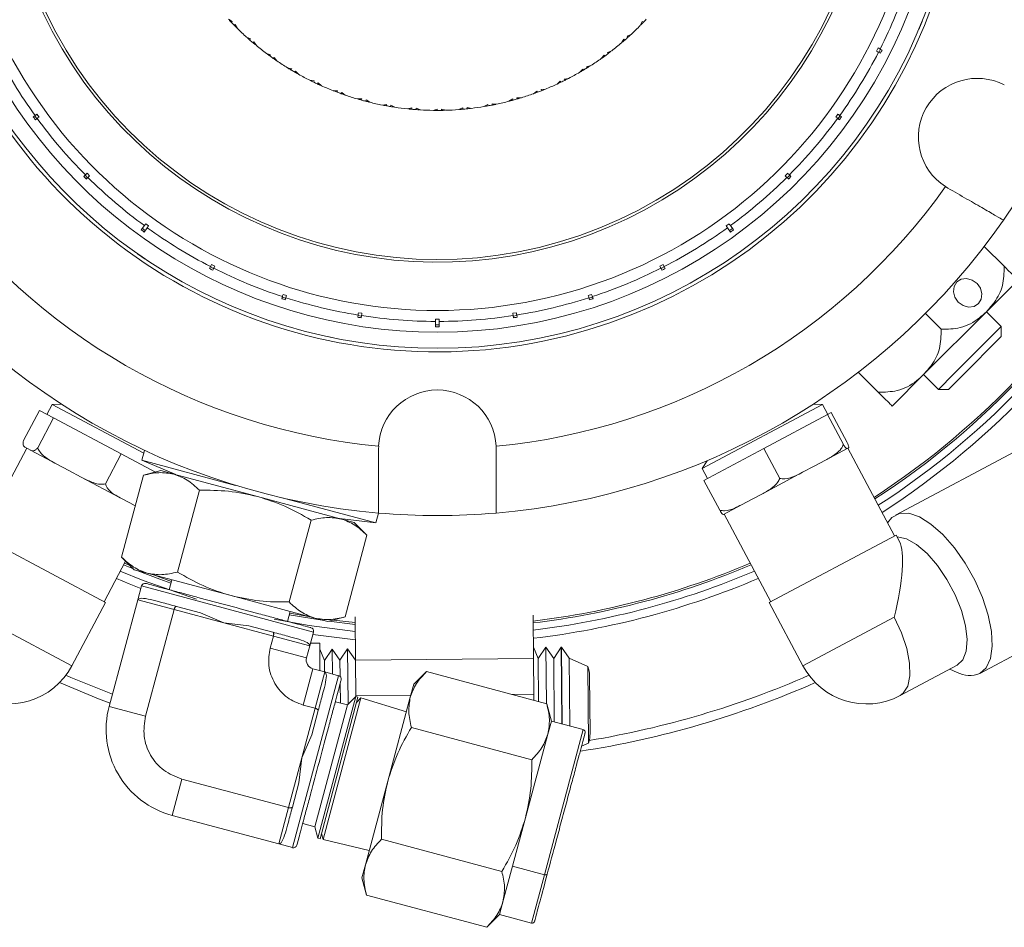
# Model space of a CAD drawing. Header units: inches. Extents: x -3.7 to 22.7, y -9.6 to 17.3.
# Tile 12 of 130: x 4.5 to 7.3, y -9.6 to -7.1. Entities that reach past the tile are written whole.
import ezdxf

# ---------------------------------------------------------------- set-up
doc = ezdxf.new("R2010")
doc.units = ezdxf.units.IN
doc.header["$MEASUREMENT"] = 0

msp = doc.modelspace()

# ---------------------------------------------------------------- linework, layer by layer
at = {"color": 7, "linetype": 'Continuous', "lineweight": 15}
for p, q in [((5.0977, -7.081), (5.1084, -7.0872)), ((5.106, -7.0899), (5.1084, -7.0872)), ((5.1143, -7.0984), (5.117, -7.0961)), ((5.1229, -7.107), (5.117, -7.0961)), ((6.254, -7.0987), (6.2597, -7.0877)), ((6.2625, -7.09), (6.2597, -7.0877)), ((7.0359, -7.1102), (7.0453, -7.0873)), ((5.1488, -7.1314), (5.1601, -7.1366)), ((6.2285, -7.1236), (6.2173, -7.1289)), ((6.2195, -7.1317), (6.2173, -7.1289)), ((5.1579, -7.1395), (5.1601, -7.1366)), ((5.1669, -7.1472), (5.1694, -7.1447)), ((5.1762, -7.155), (5.1694, -7.1447)), ((6.2014, -7.1475), (6.208, -7.1371)), ((6.2106, -7.1396), (6.208, -7.1371)), ((5.2043, -7.177), (5.2159, -7.1812)), ((5.214, -7.1842), (5.2159, -7.1812)), ((6.1446, -7.1914), (6.1522, -7.1816)), ((6.1545, -7.1844), (6.1522, -7.1816)), ((6.1737, -7.17), (6.1621, -7.1743)), ((6.164, -7.1773), (6.1621, -7.1743)), ((6.917, -7.1708), (6.9216, -7.1619)), ((6.9228, -7.1737), (6.9283, -7.1765)), ((6.9239, -7.1743), (6.9284, -7.1654)), ((6.9329, -7.1676), (6.9273, -7.1648)), ((5.2237, -7.1912), (5.226, -7.1884)), ((5.2337, -7.1981), (5.226, -7.1884)), ((6.115, -7.2113), (6.1031, -7.2145)), ((6.1047, -7.2177), (6.1031, -7.2145)), ((5.2636, -7.2175), (5.2755, -7.2206)), ((5.2739, -7.2238), (5.2755, -7.2206)), ((5.2842, -7.2298), (5.2862, -7.2268)), ((5.2947, -7.2358), (5.2862, -7.2268)), ((6.0841, -7.2301), (6.0925, -7.221)), ((6.0946, -7.2239), (6.0925, -7.221)), ((5.3262, -7.2525), (5.3385, -7.2545)), ((5.3371, -7.2578), (5.3385, -7.2545)), ((5.3479, -7.2629), (5.3496, -7.2597)), ((5.3589, -7.2679), (5.3496, -7.2597)), ((6.0204, -7.2631), (6.0295, -7.2548)), ((6.0313, -7.2579), (6.0295, -7.2548)), ((6.0528, -7.2472), (6.0406, -7.2494)), ((6.042, -7.2527), (6.0406, -7.2494)), ((5.3918, -7.2817), (5.4042, -7.2826)), ((5.4031, -7.286), (5.4042, -7.2826)), ((5.4143, -7.2901), (5.4158, -7.2868)), ((5.4257, -7.2941), (5.4158, -7.2868)), ((5.9539, -7.2903), (5.9638, -7.2828)), ((5.9653, -7.2861), (5.9638, -7.2828)), ((5.9877, -7.2773), (5.9754, -7.2784)), ((5.9764, -7.2819), (5.9754, -7.2784)), ((5.4597, -7.3049), (5.4721, -7.3047)), ((5.4714, -7.3082), (5.4721, -7.3047)), ((5.4829, -7.3113), (5.484, -7.3079)), ((5.4946, -7.3143), (5.484, -7.3079)), ((5.5295, -7.322), (5.5418, -7.3206)), ((5.5414, -7.3242), (5.5418, -7.3206)), ((5.5531, -7.3263), (5.5539, -7.3227)), ((5.5651, -7.3282), (5.5539, -7.3227)), ((5.8151, -7.3263), (5.8262, -7.3208)), ((5.8271, -7.3243), (5.8262, -7.3208)), ((5.8506, -7.3196), (5.8383, -7.3185)), ((5.8388, -7.3221), (5.8383, -7.3185)), ((5.8853, -7.3114), (5.8959, -7.3049)), ((5.8971, -7.3083), (5.8959, -7.3049)), ((5.9201, -7.3016), (5.9077, -7.3015)), ((5.9085, -7.3051), (5.9077, -7.3015)), ((4.5549, -7.3515), (4.5498, -7.3552)), ((4.5538, -7.3523), (4.5597, -7.3604)), ((4.5601, -7.3477), (4.566, -7.3558)), ((5.6004, -7.3327), (5.6126, -7.3303)), ((5.6125, -7.3339), (5.6126, -7.3303)), ((5.6244, -7.3348), (5.6249, -7.3313)), ((5.6365, -7.3357), (5.6249, -7.3313)), ((5.6721, -7.337), (5.684, -7.3335)), ((5.6842, -7.3371), (5.684, -7.3335)), ((5.6961, -7.337), (5.6963, -7.3334)), ((5.7082, -7.3367), (5.6963, -7.3334)), ((5.7438, -7.3349), (5.7554, -7.3303)), ((5.7559, -7.3339), (5.7554, -7.3303)), ((5.7798, -7.3314), (5.7677, -7.3291)), ((5.7678, -7.3327), (5.7677, -7.3291)), ((6.8027, -7.3558), (6.8086, -7.3477)), ((6.809, -7.3604), (6.8148, -7.3523)), ((6.8189, -7.3552), (6.8138, -7.3515)), ((4.5557, -7.3633), (4.5608, -7.3596)), ((6.8079, -7.3596), (6.813, -7.3633)), ((4.6962, -7.5182), (4.6918, -7.5226)), ((4.6953, -7.5191), (4.7024, -7.5261)), ((4.7007, -7.5136), (4.7078, -7.5207)), ((6.6609, -7.5207), (6.6679, -7.5136)), ((6.6663, -7.5261), (6.6734, -7.5191)), ((6.6769, -7.5226), (6.6725, -7.5182)), ((4.6988, -7.5297), (4.7033, -7.5253)), ((6.6654, -7.5253), (6.6698, -7.5297)), ((7.1112, -7.5512), (7.1174, -7.555)), ((4.8656, -7.6555), (4.8737, -7.6614)), ((6.495, -7.6614), (6.5031, -7.6555)), ((4.8618, -7.6607), (4.853, -7.6728)), ((4.856, -7.6688), (4.864, -7.6746)), ((4.8611, -7.6787), (4.8699, -7.6666)), ((6.4988, -7.6666), (6.5076, -7.6787)), ((6.5046, -7.6746), (6.5127, -7.6688)), ((6.5157, -7.6728), (6.5069, -7.6607)), ((7.2579, -7.6687), (7.2574, -7.6682)), ((4.8428, -7.7399), (4.864, -7.7544)), ((7.2197, -7.7189), (7.2757, -7.7749)), ((5.0477, -7.7755), (5.0449, -7.7811)), ((5.0471, -7.7767), (5.0561, -7.7812)), ((5.0506, -7.7698), (5.0596, -7.7743)), ((5.0538, -7.7856), (5.0566, -7.7801)), ((6.3091, -7.7743), (6.318, -7.7698)), ((6.3121, -7.7801), (6.3149, -7.7856)), ((6.3126, -7.7812), (6.3215, -7.7767)), ((6.3238, -7.7811), (6.321, -7.7755)), ((7.2262, -7.9022), (7.3146, -7.8138)), ((5.2493, -7.8599), (5.2474, -7.8658)), ((5.2489, -7.8611), (5.2584, -7.8642)), ((5.2513, -7.8537), (5.2608, -7.8568)), ((5.2569, -7.8689), (5.2588, -7.863)), ((6.1079, -7.8568), (6.1174, -7.8537)), ((6.1099, -7.863), (6.1118, -7.8689)), ((6.1103, -7.8642), (6.1198, -7.8611)), ((6.1213, -7.8658), (6.1194, -7.8599)), ((5.4626, -7.9053), (5.4725, -7.9068)), ((5.8962, -7.9068), (5.9061, -7.9053)), ((7.0494, -8.0789), (7.2262, -7.9022)), ((7.2676, -7.9435), (7.2262, -7.9022)), ((5.4616, -7.9116), (5.4606, -7.9178)), ((5.4614, -7.9129), (5.4713, -7.9145)), ((5.4705, -7.9194), (5.4715, -7.9132)), ((5.6793, -7.9231), (5.6893, -7.9231)), ((5.6793, -7.9296), (5.6793, -7.9445)), ((5.6893, -7.9445), (5.6893, -7.9296)), ((5.8972, -7.9132), (5.8982, -7.9194)), ((5.8974, -7.9145), (5.9073, -7.9129)), ((5.9081, -7.9178), (5.9071, -7.9116)), ((7.0544, -7.9071), (7.0989, -7.9517)), ((5.6793, -7.9395), (5.6893, -7.9395)), ((7.1341, -8.077), (7.2676, -7.9435)), ((7.2676, -7.9718), (7.2676, -7.9435)), ((5.4048, -7.9782), (5.3805, -7.9733)), ((7.2676, -7.9718), (7.1555, -8.0839)), ((6.8661, -8.0724), (6.9221, -8.1284)), ((6.961, -8.1673), (7.0494, -8.0789)), ((7.0494, -8.0789), (7.0908, -8.1203)), ((7.0908, -8.1203), (7.1341, -8.077)), ((7.1555, -8.0839), (7.1191, -8.1203)), ((4.5528, -8.1106), (4.5532, -8.1101)), ((7.0908, -8.1203), (7.1191, -8.1203)), ((4.5224, -8.2635), (4.5671, -8.1795)), ((4.5671, -8.1795), (4.6067, -8.2006)), ((4.603, -8.1629), (4.5882, -8.1908)), ((4.6291, -8.162), (4.603, -8.163)), ((4.8601, -8.2996), (4.603, -8.1629)), ((6.7657, -8.1629), (6.4275, -8.3428)), ((6.7657, -8.163), (6.7395, -8.162)), ((6.7805, -8.1908), (6.7657, -8.1629)), ((4.5621, -8.2846), (4.6067, -8.2006)), ((4.6067, -8.2006), (4.7969, -8.3017)), ((6.6008, -8.2863), (6.7797, -8.1912)), ((6.7797, -8.1912), (6.7903, -8.1855)), ((6.8243, -8.2752), (6.7797, -8.1912)), ((6.8349, -8.2695), (6.7903, -8.1855)), ((4.5317, -8.2856), (4.4009, -8.5317)), ((4.528, -8.2836), (4.5351, -8.2874)), ((4.5351, -8.2874), (4.5423, -8.2912)), ((4.6158, -8.3303), (4.5423, -8.2912)), ((4.8548, -8.3194), (4.8622, -8.2916)), ((4.8622, -8.2916), (4.8626, -8.2917)), ((5.5195, -8.2798), (5.5193, -8.2871)), ((5.8493, -8.2871), (5.8492, -8.2798)), ((6.4325, -8.3758), (6.6008, -8.2863)), ((6.6454, -8.3703), (6.6008, -8.2863)), ((6.8348, -8.2867), (6.7742, -8.319)), ((6.8348, -8.2867), (6.8367, -8.2857)), ((6.8367, -8.2857), (6.8386, -8.2847)), ((6.9678, -8.5317), (6.837, -8.2856)), ((7.3323, -8.2808), (6.9703, -8.4733)), ((4.7523, -8.3857), (4.7969, -8.3017)), ((4.7969, -8.3017), (4.8926, -8.3526)), ((4.8548, -8.3194), (5.1173, -8.3898)), ((4.9496, -8.3597), (4.8548, -8.3194)), ((6.4414, -8.3206), (6.4276, -8.3427)), ((6.742, -8.3361), (6.7742, -8.319)), ((4.6158, -8.3303), (4.65, -8.3485)), ((6.4275, -8.3428), (6.4423, -8.3706)), ((6.7098, -8.3532), (6.742, -8.3361)), ((4.65, -8.3485), (4.6843, -8.3667)), ((4.7933, -8.4247), (4.6843, -8.3667)), ((4.7977, -8.5912), (4.8593, -8.3615)), ((4.9078, -8.3485), (4.8593, -8.3615)), ((4.9078, -8.3485), (4.9442, -8.3583)), ((4.9343, -8.3556), (4.9353, -8.3537)), ((4.9442, -8.3583), (5.1795, -8.4213)), ((6.4772, -8.4597), (6.4325, -8.3758)), ((6.7098, -8.3532), (6.5987, -8.4123)), ((5.0161, -8.4036), (4.9546, -8.6332)), ((4.7933, -8.4247), (4.8204, -8.4391)), ((5.1795, -8.4213), (5.4147, -8.4844)), ((5.249, -8.4251), (5.5116, -8.4954)), ((6.5381, -8.4445), (6.5684, -8.4284)), ((6.5684, -8.4284), (6.5987, -8.4123)), ((4.8204, -8.4391), (4.8362, -8.4475)), ((6.5381, -8.4445), (6.4877, -8.4713)), ((5.5116, -8.4954), (5.4094, -8.4829)), ((5.4147, -8.4844), (5.4511, -8.4941)), ((5.5191, -8.4676), (5.5116, -8.4954)), ((5.5187, -8.4675), (5.5191, -8.4676)), ((6.4894, -8.4704), (6.6202, -8.7165)), ((5.3298, -8.4876), (5.2683, -8.7173)), ((5.4867, -8.5296), (5.4511, -8.4941)), ((4.7526, -8.7187), (4.3967, -8.5295)), ((5.4867, -8.5296), (5.4251, -8.7593)), ((6.972, -8.5295), (6.616, -8.7187)), ((6.9817, -8.5476), (6.972, -8.5295)), ((4.7977, -8.5912), (4.8333, -8.6267)), ((4.7485, -8.7165), (4.8091, -8.6025)), ((4.8035, -8.613), (4.8309, -8.6244)), ((4.8059, -8.6085), (4.8217, -8.6152)), ((4.8333, -8.6267), (4.8697, -8.6365)), ((4.8697, -8.6365), (5.1049, -8.6995)), ((4.8534, -8.6723), (4.843, -8.7109)), ((4.8534, -8.6723), (5.3364, -8.8017)), ((4.9313, -8.6828), (4.9388, -8.655)), ((5.1049, -8.6995), (5.3402, -8.7626)), ((4.658, -8.8967), (4.7526, -8.7187)), ((4.843, -8.7109), (4.7628, -9.0104)), ((4.9451, -8.7383), (4.843, -8.7109)), ((5.0195, -8.7479), (4.9516, -8.7297)), ((6.616, -8.7187), (6.7107, -8.8967)), ((7.2069, -8.9183), (7.5689, -8.7258)), ((4.9451, -8.7383), (4.8649, -9.0377)), ((5.0845, -8.7756), (4.9451, -8.7383)), ((5.0195, -8.7479), (5.0845, -8.7756)), ((5.271, -8.744), (5.2636, -8.7718)), ((5.2685, -8.7534), (5.3663, -8.7696)), ((5.2698, -8.7486), (5.3225, -8.7578)), ((5.3402, -8.7626), (5.3766, -8.7723)), ((5.3766, -8.7723), (5.4251, -8.7593)), ((5.4533, -8.7589), (5.4543, -8.8804)), ((5.9532, -8.7547), (5.9543, -8.8762)), ((5.224, -8.813), (5.0845, -8.7756)), ((5.0845, -8.7756), (5.1547, -8.7841)), ((5.2226, -8.8023), (5.1547, -8.7841)), ((5.3798, -8.7714), (5.4534, -8.7802)), ((5.3924, -8.7681), (5.4534, -8.7752)), ((5.224, -8.813), (5.2149, -8.8468)), ((5.224, -8.813), (5.326, -8.8403)), ((5.326, -8.8403), (5.3364, -8.8017)), ((5.317, -8.8741), (5.326, -8.8403)), ((5.3279, -8.8332), (5.3539, -8.833)), ((5.3546, -8.9101), (5.3539, -8.833)), ((5.9675, -8.8761), (5.954, -8.8446)), ((5.989, -8.8443), (5.9675, -8.8761)), ((6.0109, -8.8757), (5.989, -8.8443)), ((5.989, -8.8443), (5.9903, -9.0031)), ((6.0323, -8.844), (6.0109, -8.8757)), ((6.0323, -8.844), (6.0341, -9.0598)), ((6.0543, -8.8753), (6.0324, -8.844)), ((6.0342, -9.0599), (6.0324, -8.844)), ((5.317, -8.8741), (5.2149, -8.8468)), ((5.3676, -8.8812), (5.354, -8.8497)), ((5.389, -8.8494), (5.3676, -8.8812)), ((5.4109, -8.8808), (5.389, -8.8494)), ((5.389, -8.8494), (5.3896, -8.9195)), ((5.4324, -8.849), (5.4109, -8.8808)), ((5.4543, -8.8804), (5.4324, -8.849)), ((5.4324, -8.849), (5.4337, -9.0042)), ((5.3676, -8.8812), (5.3678, -8.9137)), ((5.4109, -8.8808), (5.4113, -8.9265)), ((5.9543, -8.8762), (5.4543, -8.8804)), ((5.4543, -8.8804), (5.4552, -8.9804)), ((5.9543, -8.8762), (5.9551, -8.9762)), ((5.9675, -8.8761), (5.9686, -8.9972)), ((6.0109, -8.8757), (6.0124, -9.054)), ((6.1068, -8.8983), (6.0543, -8.8753)), ((6.0543, -8.8753), (6.0559, -9.0657)), ((6.1068, -8.8983), (6.1086, -9.1133)), ((6.9833, -8.9801), (7.1433, -8.895)), ((5.4071, -8.9242), (5.2777, -9.4071)), ((5.3346, -8.9048), (5.3073, -9.0068)), ((5.3684, -8.9138), (5.3346, -8.9048)), ((5.3684, -8.9138), (5.3411, -9.0159)), ((5.3684, -8.9138), (5.4071, -8.9242)), ((5.6535, -8.9128), (5.618, -8.9483)), ((5.6535, -8.9128), (5.9914, -9.0033)), ((6.1116, -8.9251), (6.113, -9.0864)), ((7.1227, -8.9059), (7.1437, -8.9152)), ((5.4115, -8.945), (5.412, -9.0009)), ((5.618, -8.9483), (5.6083, -8.9847)), ((5.4554, -8.9825), (5.3487, -9.3808)), ((5.4317, -9.0062), (5.4554, -8.9825)), ((5.6098, -8.9791), (5.4552, -8.9804)), ((5.4554, -8.9825), (5.4614, -8.9842)), ((5.9551, -8.9762), (5.892, -8.9767)), ((5.9551, -8.9762), (5.9553, -8.9937)), ((5.3073, -9.0068), (5.3411, -9.0159)), ((5.4317, -9.0062), (5.34, -9.3484)), ((5.3548, -9.3823), (5.4614, -8.9842)), ((5.4698, -8.9868), (5.3633, -9.3843)), ((5.3979, -8.9972), (5.4317, -9.0062)), ((5.4698, -8.9868), (5.4574, -8.9991)), ((5.5974, -9.0253), (5.4698, -8.9868)), ((5.6083, -8.9847), (5.5452, -9.22)), ((6.0044, -9.0519), (5.9914, -9.0033)), ((5.3411, -9.0159), (5.3037, -9.1553)), ((5.3315, -9.0903), (5.3497, -9.0224)), ((6.0044, -9.0519), (5.9946, -9.0883)), ((6.0938, -9.0758), (6.0044, -9.0519)), ((5.3315, -9.0903), (5.3037, -9.1553)), ((5.9493, -9.1602), (5.6115, -9.0697)), ((5.9946, -9.0883), (5.9316, -9.3235)), ((6.089, -9.1223), (6.1086, -9.1133)), ((5.3037, -9.1553), (5.2664, -9.2947)), ((5.3037, -9.1553), (5.2953, -9.2255)), ((5.2664, -9.2947), (4.9669, -9.2145)), ((5.2953, -9.2255), (5.2771, -9.2934)), ((5.5452, -9.22), (5.4822, -9.4553)), ((5.2664, -9.2947), (5.239, -9.3968)), ((4.9396, -9.3165), (5.239, -9.3968)), ((5.34, -9.3484), (5.3062, -9.3393)), ((5.9316, -9.3235), (5.8952, -9.4594)), ((5.3487, -9.3808), (5.34, -9.3484)), ((5.3587, -9.3674), (5.3633, -9.3843)), ((5.2777, -9.4071), (5.239, -9.3968)), ((5.3548, -9.3823), (5.3487, -9.3808)), ((5.3633, -9.3843), (5.493, -9.4147)), ((5.8653, -9.4739), (5.5275, -9.3834)), ((5.4822, -9.4553), (5.4724, -9.4917)), ((5.8952, -9.4594), (5.8685, -9.5588)), ((5.9846, -9.4833), (5.8952, -9.4594)), ((5.4724, -9.4917), (5.4854, -9.5402)), ((5.8233, -9.6307), (5.4854, -9.5402)), ((5.8685, -9.5588), (5.8588, -9.5952)), ((5.8233, -9.6307), (5.8588, -9.5952)), ((5.8588, -9.5952), (5.9482, -9.6192))]:
    msp.add_line(p, q, dxfattribs=at)
at = {"color": 8, "linetype": 'Continuous', "lineweight": 15}
for p, q in [((6.967, -8.7604), (6.7107, -8.8967)), ((4.658, -8.8967), (4.4207, -8.7706)), ((4.7628, -9.0104), (4.8649, -9.0377)), ((6.0938, -9.0758), (5.9846, -9.4833)), ((4.9669, -9.2145), (4.9396, -9.3165)), ((5.9846, -9.4833), (5.9482, -9.6192))]:
    msp.add_line(p, q, dxfattribs=at)
at = {"color": 7, "linetype": 'Continuous', "lineweight": 15, "flags": 128}
for points in [[(7.1467, -7.8756), (7.1604, -7.8852), (7.1759, -7.8894), (7.1911, -7.8874), (7.2035, -7.8796), (7.2112, -7.8672), (7.2132, -7.8521), (7.209, -7.8365), (7.1994, -7.8229), (7.1857, -7.8133), (7.1702, -7.8091), (7.155, -7.8111), (7.1427, -7.8188), (7.1349, -7.8312), (7.1329, -7.8464), (7.1371, -7.8619), (7.1467, -7.8756)], [(7.2069, -8.9183), (7.2252, -8.9019), (7.2371, -8.8758), (7.242, -8.8414), (7.2398, -8.8001), (7.2305, -8.754), (7.2146, -8.7051), (7.1928, -8.6558), (7.1661, -8.6084), (7.1358, -8.5651), (7.1033, -8.5278), (7.07, -8.4985), (7.0377, -8.4783), (7.0077, -8.4683), (6.9816, -8.469), (6.9604, -8.4802), (6.9485, -8.4952)], [(7.1433, -8.895), (7.1593, -8.8799), (7.1688, -8.8553), (7.1714, -8.8226), (7.1669, -8.7839), (7.1554, -8.7412), (7.1378, -8.6971), (7.115, -8.6542), (7.0883, -8.615), (7.0593, -8.5816), (7.0297, -8.5562), (7.0012, -8.5401), (6.9755, -8.5343), (6.9745, -8.5342)], [(5.0084, -8.7094), (4.8585, -8.6569), (4.7941, -8.6307)], [(4.8435, -8.6295), (4.9047, -8.653), (4.9363, -8.6644)], [(4.8874, -8.6412), (4.898, -8.6452), (4.9376, -8.6596)], [(5.4536, -8.8004), (5.324, -8.7834), (5.2265, -8.7655)], [(4.6235, -8.9437), (4.7326, -8.9888), (4.7653, -9.0013)], [(5.9927, -9.4817), (5.9924, -9.4823), (5.9918, -9.4829), (5.991, -9.4833), (5.99, -9.4836), (5.9888, -9.4838), (5.9874, -9.4838), (5.986, -9.4836), (5.9846, -9.4833)]]:
    msp.add_lwpolyline(points, dxfattribs=at)
at = {"color": 8, "linetype": 'Continuous', "lineweight": 15, "flags": 128}
for points in [[(4.7833, -8.6511), (4.8194, -8.6661), (4.8516, -8.679)], [(6.9833, -8.9801), (6.992, -8.9737), (7.0049, -8.9537), (7.0111, -8.9249), (7.0101, -8.8889), (7.002, -8.8479), (6.9874, -8.8042), (6.967, -8.7604)], [(5.3346, -8.8084), (5.4469, -8.8228), (5.4538, -8.8235)], [(4.6412, -8.9232), (4.6554, -8.9294), (4.772, -8.9762)]]:
    msp.add_lwpolyline(points, dxfattribs=at)
at = {"color": 7, "linetype": 'Continuous', "lineweight": 15}
for centre, radius, start, end in [((5.6843, -6.5371), 2.63, 82.0465, 223.7532), ((5.6843, -6.5371), 2.63, 316.0386, 82.0465), ((5.6843, -6.5371), 2.275, 302.9639, 54.1221), ((5.6843, -6.5371), 2.25, 303.0192, 54.0891), ((5.6843, -6.5371), 2.255, 303.008, 54.0992), ((5.6843, -6.5371), 1.468, 270, 193.5325), ((5.6843, -6.5371), 1.4228, 270, 193.377), ((5.6843, -6.5371), 1.226, 202.791, 90), ((5.6843, -6.5371), 1.2185, 202.818, 101.821), ((5.6843, -6.5371), 1.478, 203.1027, 0), ((5.6843, -6.5371), 1.3925, 333.2057, 341.7943), ((5.6843, -6.5371), 1.4228, 203.4573, 270), ((5.6843, -6.5371), 0.8, 223.0097, 223.7057), ((5.6843, -6.5371), 0.8, 223.7057, 224.5572), ((5.6843, -6.5371), 0.8, 224.5572, 225.2531), ((5.6843, -6.5371), 0.8, 312.855, 315.4079), ((5.6843, -6.5371), 0.8, 315.5812, 316.2771), ((5.6843, -6.5371), 0.8, 316.2771, 317.1286), ((5.6843, -6.5371), 1.468, 203.3018, 270), ((5.6843, -6.5371), 0.8, 225.4264, 227.9793), ((5.6843, -6.5371), 0.8, 311.1342, 311.9858), ((5.6843, -6.5371), 0.8, 311.9858, 312.6817), ((5.6843, -6.5371), 0.8, 228.1526, 228.8485), ((5.6843, -6.5371), 0.8, 228.8485, 229.7001), ((5.6843, -6.5371), 0.8, 229.7001, 230.396), ((5.6843, -6.5371), 0.8, 230.5693, 233.1222), ((5.6843, -6.5371), 0.8, 307.7121, 310.265), ((5.6843, -6.5371), 0.8, 310.4383, 311.1342), ((5.6843, -6.5371), 1.3925, 207.2057, 215.7943), ((5.6843, -6.5371), 0.8, 233.2954, 233.9914), ((5.6843, -6.5371), 0.8, 233.9914, 234.8429), ((5.6843, -6.5371), 0.8, 305.2954, 305.9914), ((5.6843, -6.5371), 0.8, 305.9914, 306.8429), ((5.6843, -6.5371), 0.8, 306.8429, 307.5389), ((5.6843, -6.5371), 1.3925, 324.2057, 332.7943), ((5.6843, -6.5371), 0.8, 234.8429, 235.5389), ((5.6843, -6.5371), 0.8, 235.7121, 238.265), ((5.6843, -6.5371), 0.8, 301.7001, 302.396), ((5.6843, -6.5371), 0.8, 302.5693, 305.1222), ((5.6843, -6.5371), 0.8, 238.4383, 239.1342), ((5.6843, -6.5371), 0.8, 239.1342, 239.9858), ((5.6843, -6.5371), 0.8, 239.9858, 240.6817), ((5.6843, -6.5371), 0.8, 240.855, 243.4079), ((5.6843, -6.5371), 0.8, 297.4264, 299.9793), ((5.6843, -6.5371), 0.8, 300.1526, 300.8485), ((5.6843, -6.5371), 0.8, 300.8485, 301.7001), ((5.6843, -6.5371), 0.8, 243.5812, 244.2771), ((5.6843, -6.5371), 0.8, 244.2771, 245.1286), ((5.6843, -6.5371), 0.8, 245.1286, 245.8246), ((5.6843, -6.5371), 0.8, 245.9978, 248.5508), ((5.6843, -6.5371), 0.8, 292.2835, 294.8365), ((5.6843, -6.5371), 0.8, 295.0097, 295.7057), ((5.6843, -6.5371), 0.8, 295.7057, 296.5572), ((5.6843, -6.5371), 0.8, 296.5572, 297.2531), ((7.1999, -7.4121), 0.165, 62.5283, 237.4717), ((5.6843, -6.5371), 0.8, 248.724, 249.4199), ((5.6843, -6.5371), 0.8, 249.4199, 250.2715), ((5.6843, -6.5371), 0.8, 250.2715, 250.9674), ((5.6843, -6.5371), 0.8, 251.1407, 253.6936), ((5.6843, -6.5371), 0.8, 287.1407, 289.6936), ((5.6843, -6.5371), 0.8, 289.8669, 290.5628), ((5.6843, -6.5371), 0.8, 290.5628, 291.4144), ((5.6843, -6.5371), 0.8, 291.4144, 292.1103), ((5.6843, -6.5371), 0.8, 253.8669, 254.5628), ((5.6843, -6.5371), 0.8, 254.5628, 255.4144), ((5.6843, -6.5371), 0.8, 255.4144, 256.1103), ((5.6843, -6.5371), 0.8, 256.2835, 258.8365), ((5.6843, -6.5371), 0.8, 259.0097, 259.7057), ((5.6843, -6.5371), 0.8, 259.7057, 260.5572), ((5.6843, -6.5371), 0.8, 279.5812, 280.2771), ((5.6843, -6.5371), 0.8, 280.2771, 281.1286), ((5.6843, -6.5371), 0.8, 281.1286, 281.8246), ((5.6843, -6.5371), 0.8, 281.9978, 284.5508), ((5.6843, -6.5371), 0.8, 284.724, 285.4199), ((5.6843, -6.5371), 0.8, 285.4199, 286.2715), ((5.6843, -6.5371), 0.8, 286.2715, 286.9674), ((5.6843, -6.5371), 0.8, 260.5572, 261.2531), ((5.6843, -6.5371), 0.8, 261.4264, 263.9793), ((5.6843, -6.5371), 0.8, 264.1526, 264.8485), ((5.6843, -6.5371), 0.8, 264.8485, 265.7001), ((5.6843, -6.5371), 0.8, 265.7001, 266.396), ((5.6843, -6.5371), 0.8, 266.5693, 269.1222), ((5.6843, -6.5371), 0.8, 269.2954, 269.9914), ((5.6843, -6.5371), 0.8, 269.9914, 270.8429), ((5.6843, -6.5371), 0.8, 270.8429, 271.5389), ((5.6843, -6.5371), 0.8, 271.7121, 274.265), ((5.6843, -6.5371), 0.8, 274.4383, 275.1342), ((5.6843, -6.5371), 0.8, 275.1342, 275.9858), ((5.6843, -6.5371), 0.8, 275.9858, 276.6817), ((5.6843, -6.5371), 0.8, 276.855, 279.4079), ((5.6843, -6.5371), 1.3925, 216.2057, 224.7943), ((5.6843, -6.5371), 1.3925, 315.2057, 323.7943), ((5.6843, -6.5371), 1.9375, 325.1147, 334.8853), ((5.6843, -6.5371), 1.3925, 225.2057, 233.7943), ((5.6843, -6.5371), 1.3925, 306.2057, 314.7943), ((5.6843, -6.5371), 1.7505, 215.4034, 264.5966), ((5.6843, -6.5371), 1.7505, 275.4034, 324.5966), ((5.6843, -6.5371), 1.9375, 214.8853, 265.1147), ((5.6843, -6.5371), 1.9375, 274.8853, 325.1147), ((5.6843, -6.5371), 1.3925, 234.2057, 242.7943), ((5.6843, -6.5371), 1.3925, 297.2057, 305.7943), ((5.6843, -6.5371), 1.3925, 243.2057, 251.7943), ((5.6843, -6.5371), 1.3925, 288.2057, 296.7943), ((5.6843, -6.5371), 1.3925, 252.2057, 260.7943), ((5.6843, -6.5371), 1.3925, 279.2057, 287.7943), ((5.6843, -6.5371), 1.3925, 261.2057, 269.7943), ((5.6843, -6.5371), 1.3925, 270.2057, 278.7943), ((5.6843, -8.2871), 0.165, 2.5283, 177.4717), ((5.6843, -6.5371), 1.9375, 265.1147, 274.8853), ((5.6843, -6.5371), 2.25, 276.8676, 292.9808), ((5.6843, -6.5371), 2.255, 276.8534, 292.992), ((5.6843, -6.5371), 2.275, 276.7972, 293.0361), ((4.8631, -8.6749), 0.01, 75, 165), ((5.3267, -8.7991), 0.01, 345, 75), ((6.0297, -8.9258), 0.0819, 88.1337, 88.1984), ((4.48, -8.8021), 0.2016, 242, 332), ((5.3411, -8.8806), 0.025, 165, 255), ((6.0297, -8.9258), 0.0819, 0.4882, 19.6622), ((6.8887, -8.8021), 0.2016, 208, 298), ((5.4045, -8.9338), 0.01, 345, 75), ((7.1786, -8.848), 0.0757, 242.5374, 291.9506), ((5.6843, -6.5371), 2.63, 278.7857, 293.7881), ((5.0043, -9.0751), 0.25, 165, 255), ((6.0919, -9.083), 0.00741, 345, 75), ((6.0311, -9.0871), 0.0819, 341.3143, 0.4882), ((5.2803, -9.3975), 0.01, 255, 345), ((5.9501, -9.612), 0.00741, 255, 345)]:
    msp.add_arc(centre, radius, start, end, dxfattribs=at)
at = {"color": 8, "linetype": 'Continuous', "lineweight": 15}
for radius, start, end in [(2.6042, 82.0465, 223.6342), (2.6042, 316.138, 82.0465), (2.298, 302.914, 54.1151), (1.3616, 203.6309, 90), (2.298, 276.7337, 293.086), (2.6042, 279.4231, 293.6145)]:
    msp.add_arc((5.6843, -6.5371), radius, start, end, dxfattribs=at)
at = {"color": 7, "linetype": 'Continuous', "lineweight": 15}
for centre, major_axis, ratio, start_param, end_param in [((5.6747, -6.5322), (1.2559, -0.6399), 0.999971, 6.279638, 6.286733), ((5.6931, -6.5308), (1.1403, 0.8285), 0.999971, 3.138045, 3.14514), ((5.6756, -6.5308), (1.1403, -0.8285), 0.999971, 6.279638, 6.286733), ((5.692, -6.5295), (0.9967, 0.9967), 0.999971, 3.138045, 3.14514), ((5.6767, -6.5295), (-0.9967, 0.9967), 0.999971, 3.138045, 3.14514), ((5.6907, -6.5283), (0.8336, 1.1474), 0.999971, 3.138067, 3.145118), ((5.678, -6.5283), (-0.8336, 1.1474), 0.999971, 3.138067, 3.145118), ((5.6892, -6.5275), (0.6399, 1.2559), 0.999971, 3.138045, 3.14514), ((5.6794, -6.5275), (-0.6399, 1.2559), 0.999971, 3.138045, 3.14514), ((5.6877, -6.5268), (0.4356, 1.3405), 0.999971, 3.138045, 3.14514), ((5.681, -6.5268), (-0.4356, 1.3405), 0.999971, 3.138045, 3.14514), ((5.686, -6.5264), (0.2205, 1.3922), 0.999971, 3.138045, 3.14514), ((5.6827, -6.5264), (-0.2205, 1.3922), 0.999971, 3.138045, 3.14514), ((5.6843, -6.5262), (0, 1.4183), 0.999971, 3.138067, 3.145118), ((6.8887, -8.8021), (0.0812, 0.2656), 0.231955, 4.940314, 6.05526)]:
    msp.add_ellipse(centre, major_axis=major_axis, ratio=ratio, start_param=start_param, end_param=end_param, dxfattribs=at)
for points, knots in [([(6.917, -7.1708), (6.9185, -7.1715), (6.9215, -7.1731), (6.9223, -7.1735), (6.9228, -7.1737)], [0, 0, 0, 0, 0.4968541, 1, 1, 1, 1]), ([(6.9273, -7.1648), (6.9268, -7.1645), (6.9258, -7.1641), (6.9228, -7.1625), (6.9216, -7.1619)], [0, 0, 0, 0, 0.585345, 1, 1, 1, 1]), ([(4.5601, -7.3477), (4.5587, -7.3487), (4.556, -7.3507), (4.5553, -7.3512), (4.5549, -7.3515)], [0, 0, 0, 0, 0.496778, 1, 1, 1, 1]), ([(6.8138, -7.3515), (6.8133, -7.3512), (6.8125, -7.3506), (6.8097, -7.3486), (6.8086, -7.3477)], [0, 0, 0, 0, 0.5853453, 1, 1, 1, 1]), ([(4.5608, -7.3596), (4.5612, -7.3593), (4.5621, -7.3586), (4.5648, -7.3566), (4.566, -7.3558)], [0, 0, 0, 0, 0.585345, 1, 1, 1, 1]), ([(6.8027, -7.3558), (6.8041, -7.3568), (6.8068, -7.3588), (6.8075, -7.3593), (6.8079, -7.3596)], [0, 0, 0, 0, 0.496778, 1, 1, 1, 1]), ([(4.7007, -7.5136), (4.6996, -7.5148), (4.6972, -7.5172), (4.6965, -7.5178), (4.6962, -7.5182)], [0, 0, 0, 0, 0.496659, 1, 1, 1, 1]), ([(6.6725, -7.5182), (6.6721, -7.5178), (6.6713, -7.517), (6.6689, -7.5146), (6.6679, -7.5136)], [0, 0, 0, 0, 0.585345, 1, 1, 1, 1]), ([(4.7033, -7.5253), (4.7037, -7.5248), (4.7044, -7.5241), (4.7068, -7.5217), (4.7078, -7.5207)], [0, 0, 0, 0, 0.585345, 1, 1, 1, 1]), ([(6.6609, -7.5207), (6.662, -7.5219), (6.6644, -7.5242), (6.6651, -7.5249), (6.6654, -7.5253)], [0, 0, 0, 0, 0.496659, 1, 1, 1, 1]), ([(7.1174, -7.555), (7.1356, -7.5655), (7.1721, -7.5866), (7.2198, -7.6141), (7.255, -7.6344), (7.2716, -7.6441), (7.2732, -7.6449), (7.2737, -7.6452)], [0, 0, 0, 0, 0.221192, 0.442436, 0.66314, 0.882991, 1, 1, 1, 1]), ([(4.8656, -7.6555), (4.8646, -7.6568), (4.8627, -7.6595), (4.8621, -7.6603), (4.8618, -7.6607)], [0, 0, 0, 0, 0.4967779, 1, 1, 1, 1]), ([(6.5069, -7.6607), (6.5065, -7.6602), (6.5059, -7.6593), (6.5039, -7.6566), (6.5031, -7.6555)], [0, 0, 0, 0, 0.585345, 1, 1, 1, 1]), ([(4.8699, -7.6666), (4.8703, -7.6661), (4.8709, -7.6652), (4.8729, -7.6625), (4.8737, -7.6614)], [0, 0, 0, 0, 0.585345, 1, 1, 1, 1]), ([(6.495, -7.6614), (6.496, -7.6627), (6.4979, -7.6654), (6.4985, -7.6662), (6.4988, -7.6666)], [0, 0, 0, 0, 0.4967779, 1, 1, 1, 1]), ([(5.0506, -7.7698), (5.0499, -7.7713), (5.0484, -7.7742), (5.0479, -7.7751), (5.0477, -7.7755)], [0, 0, 0, 0, 0.4968541, 1, 1, 1, 1]), ([(5.0566, -7.7801), (5.0569, -7.7795), (5.0574, -7.7786), (5.0589, -7.7756), (5.0596, -7.7743)], [0, 0, 0, 0, 0.585345, 1, 1, 1, 1]), ([(6.3091, -7.7743), (6.3099, -7.7758), (6.3114, -7.7788), (6.3118, -7.7796), (6.3121, -7.7801)], [0, 0, 0, 0, 0.496854, 1, 1, 1, 1]), ([(6.321, -7.7755), (6.3207, -7.775), (6.3202, -7.7741), (6.3187, -7.771), (6.318, -7.7698)], [0, 0, 0, 0, 0.585345, 1, 1, 1, 1]), ([(7.2757, -7.7749), (7.2753, -7.7933), (7.2744, -7.8299), (7.2529, -7.8722), (7.2339, -7.8935), (7.2262, -7.9022)], [0, 0, 0, 0, 0.374601, 0.746177, 1, 1, 1, 1]), ([(7.3146, -7.8138), (7.3131, -7.8123), (7.3105, -7.8097), (7.2936, -7.7928), (7.28, -7.7792), (7.2757, -7.7749)], [0, 0, 0, 0, 0.468578, 0.832628, 1, 1, 1, 1]), ([(5.2513, -7.8537), (5.2508, -7.8553), (5.2497, -7.8585), (5.2494, -7.8594), (5.2493, -7.8599)], [0, 0, 0, 0, 0.496901, 1, 1, 1, 1]), ([(5.2588, -7.863), (5.259, -7.8624), (5.2593, -7.8614), (5.2604, -7.8582), (5.2608, -7.8568)], [0, 0, 0, 0, 0.585345, 1, 1, 1, 1]), ([(6.1079, -7.8568), (6.1084, -7.8584), (6.1094, -7.8616), (6.1097, -7.8625), (6.1099, -7.863)], [0, 0, 0, 0, 0.4969015, 1, 1, 1, 1]), ([(6.1194, -7.8599), (6.1192, -7.8593), (6.1189, -7.8583), (6.1178, -7.8551), (6.1174, -7.8537)], [0, 0, 0, 0, 0.585345, 1, 1, 1, 1]), ([(5.4626, -7.9053), (5.4623, -7.9069), (5.4618, -7.9102), (5.4617, -7.9112), (5.4616, -7.9116)], [0, 0, 0, 0, 0.496928, 1, 1, 1, 1]), ([(5.9071, -7.9116), (5.907, -7.911), (5.9069, -7.91), (5.9063, -7.9067), (5.9061, -7.9053)], [0, 0, 0, 0, 0.585345, 1, 1, 1, 1]), ([(7.2262, -7.9022), (7.2197, -7.9081), (7.1985, -7.9275), (7.1566, -7.9504), (7.117, -7.9513), (7.0989, -7.9517)], [0, 0, 0, 0, 0.192173, 0.631803, 1, 1, 1, 1]), ([(5.4715, -7.9132), (5.4715, -7.9126), (5.4717, -7.9116), (5.4722, -7.9082), (5.4725, -7.9068)], [0, 0, 0, 0, 0.5853453, 1, 1, 1, 1]), ([(5.6793, -7.9231), (5.6793, -7.9232), (5.6793, -7.9255), (5.6793, -7.9283), (5.6793, -7.9292), (5.6793, -7.9296)], [0, 0, 0, 0, 0.032685, 0.618346, 1, 1, 1, 1]), ([(5.6893, -7.9296), (5.6893, -7.9296), (5.6893, -7.9292), (5.6893, -7.9277), (5.6893, -7.9247), (5.6893, -7.9232), (5.6893, -7.9231)], [0, 0, 0, 0, 0.0151923, 0.6008006, 0.9673179, 1, 1, 1, 1]), ([(5.8962, -7.9068), (5.8965, -7.9085), (5.897, -7.9118), (5.8972, -7.9127), (5.8972, -7.9132)], [0, 0, 0, 0, 0.496928, 1, 1, 1, 1]), ([(7.0989, -7.9517), (7.0985, -7.97), (7.0976, -8.0067), (7.0761, -8.049), (7.0571, -8.0703), (7.0494, -8.0789)], [0, 0, 0, 0, 0.374601, 0.746177, 1, 1, 1, 1]), ([(7.0494, -8.0789), (7.0429, -8.0848), (7.0217, -8.1043), (6.9798, -8.1272), (6.9402, -8.128), (6.9221, -8.1284)], [0, 0, 0, 0, 0.192173, 0.631803, 1, 1, 1, 1]), ([(6.9221, -8.1284), (6.9254, -8.1317), (6.938, -8.1443), (6.9564, -8.1627), (6.9593, -8.1656), (6.961, -8.1673)], [0, 0, 0, 0, 0.124089, 0.487389, 1, 1, 1, 1]), ([(4.5224, -8.2635), (4.5219, -8.2664), (4.52, -8.2758), (4.5233, -8.2806), (4.5266, -8.2827), (4.528, -8.2836)], [0, 0, 0, 0, 0.204336, 0.673302, 1, 1, 1, 1]), ([(4.5423, -8.2912), (4.5425, -8.2913), (4.5448, -8.2925), (4.5487, -8.2936), (4.5552, -8.2916), (4.5601, -8.2865), (4.5621, -8.2846)], [0, 0, 0, 0, 0.0528733, 0.5179573, 0.8096552, 1, 1, 1, 1]), ([(4.5621, -8.2846), (4.5644, -8.289), (4.5721, -8.3035), (4.5925, -8.3174), (4.609, -8.3265), (4.6158, -8.3303)], [0, 0, 0, 0, 0.204356, 0.673363, 1, 1, 1, 1]), ([(5.5193, -8.2871), (5.5193, -8.2959), (5.5193, -8.3257), (5.5193, -8.3745), (5.5193, -8.4243), (5.5193, -8.4577), (5.5193, -8.4672), (5.5193, -8.4675), (5.5193, -8.4676)], [0, 0, 0, 0, 0.092358, 0.313266, 0.534198, 0.754525, 0.974043, 1, 1, 1, 1]), ([(5.8493, -8.4676), (5.8493, -8.467), (5.8493, -8.4653), (5.8493, -8.4467), (5.8493, -8.4068), (5.8493, -8.3591), (5.8493, -8.3177), (5.8493, -8.2959), (5.8493, -8.2871)], [0, 0, 0, 0, 0.113043, 0.331787, 0.55076, 0.77037, 0.907707, 1, 1, 1, 1]), ([(6.7742, -8.319), (6.7752, -8.3184), (6.7855, -8.3129), (6.801, -8.3037), (6.8175, -8.2894), (6.8224, -8.2792), (6.8243, -8.2752)], [0, 0, 0, 0, 0.052977, 0.518036, 0.80972, 1, 1, 1, 1]), ([(6.8243, -8.2752), (6.8258, -8.2775), (6.8308, -8.2853), (6.8333, -8.287), (6.8344, -8.2868), (6.8348, -8.2867)], [0, 0, 0, 0, 0.204336, 0.673302, 1, 1, 1, 1]), ([(6.8386, -8.2847), (6.8387, -8.2847), (6.8393, -8.2843), (6.8399, -8.283), (6.8387, -8.2782), (6.836, -8.272), (6.8349, -8.2695)], [0, 0, 0, 0, 0.052873, 0.517957, 0.809655, 1, 1, 1, 1]), ([(4.6843, -8.3667), (4.6854, -8.3673), (4.6963, -8.3731), (4.7137, -8.3813), (4.736, -8.3877), (4.7476, -8.3863), (4.7523, -8.3857)], [0, 0, 0, 0, 0.052977, 0.518036, 0.80972, 1, 1, 1, 1]), ([(4.8593, -8.3615), (4.8738, -8.3582), (4.9032, -8.3514), (4.9304, -8.356), (4.9442, -8.3583)], [0, 0, 0, 0, 0.495458, 1, 1, 1, 1]), ([(4.9442, -8.3583), (4.957, -8.363), (4.9829, -8.3726), (5.005, -8.3932), (5.0161, -8.4036)], [0, 0, 0, 0, 0.494511, 1, 1, 1, 1]), ([(6.5987, -8.4123), (6.5997, -8.4118), (6.6093, -8.4066), (6.6239, -8.3978), (6.6393, -8.3842), (6.6437, -8.3742), (6.6454, -8.3703)], [0, 0, 0, 0, 0.052873, 0.517957, 0.809655, 1, 1, 1, 1]), ([(6.6454, -8.3703), (6.6502, -8.3709), (6.6658, -8.3731), (6.6875, -8.3646), (6.7033, -8.3565), (6.7098, -8.3532)], [0, 0, 0, 0, 0.204356, 0.673363, 1, 1, 1, 1]), ([(4.7523, -8.3857), (4.7538, -8.3897), (4.759, -8.4029), (4.7749, -8.4144), (4.788, -8.4217), (4.7933, -8.4247)], [0, 0, 0, 0, 0.2043357, 0.6733017, 1, 1, 1, 1]), ([(5.0161, -8.4036), (5.0434, -8.4036), (5.0985, -8.4037), (5.1523, -8.4154), (5.1795, -8.4213)], [0, 0, 0, 0, 0.495458, 1, 1, 1, 1]), ([(5.1795, -8.4213), (5.2054, -8.4296), (5.2579, -8.4463), (5.3057, -8.4737), (5.3298, -8.4876)], [0, 0, 0, 0, 0.494511, 1, 1, 1, 1]), ([(6.4772, -8.4597), (6.4817, -8.4605), (6.4967, -8.463), (6.5171, -8.4551), (6.532, -8.4476), (6.5381, -8.4445)], [0, 0, 0, 0, 0.204336, 0.673302, 1, 1, 1, 1]), ([(5.3298, -8.4876), (5.3444, -8.4842), (5.3737, -8.4774), (5.401, -8.482), (5.4147, -8.4844)], [0, 0, 0, 0, 0.495458, 1, 1, 1, 1]), ([(5.4147, -8.4844), (5.4275, -8.4891), (5.4535, -8.4987), (5.4755, -8.5193), (5.4867, -8.5296)], [0, 0, 0, 0, 0.494511, 1, 1, 1, 1]), ([(6.4877, -8.4713), (6.4876, -8.4713), (6.487, -8.4716), (6.4856, -8.4714), (6.4823, -8.4677), (6.4786, -8.462), (6.4772, -8.4597)], [0, 0, 0, 0, 0.0528733, 0.5179573, 0.8096552, 1, 1, 1, 1]), ([(4.7977, -8.5912), (4.8087, -8.6014), (4.8307, -8.622), (4.8566, -8.6316), (4.8697, -8.6365)], [0, 0, 0, 0, 0.495458, 1, 1, 1, 1]), ([(4.8697, -8.6365), (4.8831, -8.6388), (4.9104, -8.6434), (4.9397, -8.6366), (4.9546, -8.6332)], [0, 0, 0, 0, 0.494511, 1, 1, 1, 1]), ([(4.9546, -8.6332), (4.9782, -8.6468), (5.026, -8.6743), (5.0785, -8.6911), (5.1049, -8.6995)], [0, 0, 0, 0, 0.495458, 1, 1, 1, 1]), ([(4.8656, -8.6652), (4.8687, -8.666), (4.8735, -8.6673), (4.9024, -8.6751), (4.9323, -8.6831), (4.9695, -8.693), (5.0234, -8.7075), (5.0975, -8.7273), (5.1715, -8.7472), (5.2255, -8.7616), (5.2626, -8.7716), (5.2925, -8.7796), (5.3214, -8.7873), (5.3262, -8.7886), (5.3293, -8.7894)], [0, 0, 0, 0, 0.119728, 0.18418, 0.25, 0.31582, 0.380272, 0.5, 0.619728, 0.68418, 0.75, 0.81582, 0.880272, 1, 1, 1, 1]), ([(4.843, -8.7109), (4.8453, -8.7089), (4.8496, -8.7049), (4.8696, -8.7085), (4.8793, -8.7103)], [0, 0, 0, 0, 0.516199, 1, 1, 1, 1]), ([(5.1049, -8.6995), (5.1315, -8.7053), (5.1853, -8.7171), (5.2404, -8.7172), (5.2683, -8.7173)], [0, 0, 0, 0, 0.494511, 1, 1, 1, 1]), ([(4.9516, -8.7297), (4.9513, -8.7296), (4.9507, -8.7296), (4.9495, -8.7302), (4.9483, -8.7313), (4.9472, -8.733), (4.9464, -8.7346), (4.9456, -8.7364), (4.9453, -8.7377), (4.9451, -8.7383)], [0, 0, 0, 0, 0.1553993, 0.2907395, 0.5007669, 0.6330031, 0.7598748, 0.8819826, 1, 1, 1, 1]), ([(5.2683, -8.7173), (5.2792, -8.7275), (5.3012, -8.748), (5.3271, -8.7577), (5.3402, -8.7626)], [0, 0, 0, 0, 0.495458, 1, 1, 1, 1]), ([(5.3402, -8.7626), (5.3537, -8.7649), (5.3809, -8.7695), (5.4103, -8.7627), (5.4251, -8.7593)], [0, 0, 0, 0, 0.494511, 1, 1, 1, 1]), ([(5.224, -8.813), (5.2241, -8.8124), (5.2244, -8.8111), (5.2247, -8.8092), (5.2248, -8.8073), (5.2246, -8.8053), (5.2242, -8.8038), (5.2234, -8.8027), (5.2229, -8.8024), (5.2226, -8.8023)], [0, 0, 0, 0, 0.118003, 0.240105, 0.366982, 0.499233, 0.709227, 0.844576, 1, 1, 1, 1]), ([(5.2949, -8.8217), (5.304, -8.8249), (5.318, -8.8298), (5.3256, -8.8364), (5.3259, -8.839), (5.326, -8.8403)], [0, 0, 0, 0, 0.48321, 0.74126, 1, 1, 1, 1]), ([(5.3073, -9.0068), (5.2919, -9.0009), (5.2681, -8.9917), (5.2429, -8.9681), (5.2272, -8.9464), (5.2162, -8.9219), (5.2084, -8.8883), (5.2123, -8.8631), (5.2149, -8.8468)], [0, 0, 0, 0, 0.239443, 0.36967, 0.5, 0.630227, 0.760557, 1, 1, 1, 1]), ([(5.3684, -8.9138), (5.3705, -8.916), (5.3745, -8.9204), (5.3708, -8.9404), (5.3691, -8.9501)], [0, 0, 0, 0, 0.516199, 1, 1, 1, 1]), ([(5.6535, -8.9128), (5.6433, -8.9237), (5.6228, -8.9458), (5.6131, -8.9717), (5.6083, -8.9847)], [0, 0, 0, 0, 0.495458, 1, 1, 1, 1]), ([(5.4141, -8.9364), (5.4133, -8.9395), (5.412, -8.9443), (5.4043, -8.9732), (5.3963, -9.0031), (5.3863, -9.0402), (5.3719, -9.0942), (5.352, -9.1682), (5.3322, -9.2423), (5.3177, -9.2962), (5.3078, -9.3334), (5.2998, -9.3633), (5.292, -9.3922), (5.2907, -9.397), (5.2899, -9.4001)], [0, 0, 0, 0, 0.119728, 0.18418, 0.25, 0.31582, 0.380272, 0.5, 0.619728, 0.68418, 0.75, 0.81582, 0.880272, 1, 1, 1, 1]), ([(5.6083, -8.9847), (5.606, -8.9982), (5.6013, -9.0254), (5.6081, -9.0548), (5.6115, -9.0697)], [0, 0, 0, 0, 0.494511, 1, 1, 1, 1]), ([(5.9914, -9.0033), (5.9947, -9.0179), (6.0015, -9.0473), (5.9969, -9.0745), (5.9946, -9.0883)], [0, 0, 0, 0, 0.495458, 1, 1, 1, 1]), ([(5.3497, -9.0224), (5.3497, -9.0221), (5.3498, -9.0215), (5.3492, -9.0203), (5.3481, -9.0191), (5.3464, -9.018), (5.3447, -9.0171), (5.343, -9.0164), (5.3417, -9.016), (5.3411, -9.0159)], [0, 0, 0, 0, 0.1553987, 0.2907388, 0.5007669, 0.6330031, 0.7598748, 0.8819826, 1, 1, 1, 1]), ([(5.6115, -9.0697), (5.5979, -9.0933), (5.5704, -9.1411), (5.5537, -9.1935), (5.5452, -9.22)], [0, 0, 0, 0, 0.495458, 1, 1, 1, 1]), ([(5.9946, -9.0883), (5.9899, -9.1011), (5.9803, -9.127), (5.9597, -9.149), (5.9493, -9.1602)], [0, 0, 0, 0, 0.494511, 1, 1, 1, 1]), ([(6.0988, -9.086), (6.0987, -9.0861), (6.0986, -9.0867), (6.0909, -9.1154), (6.076, -9.171), (6.0603, -9.2296), (6.0466, -9.2805), (6.0323, -9.3342), (6.0135, -9.404), (6.0009, -9.4511), (5.9927, -9.4817)], [0, 0, 0, 0, 0.0702036, 0.2498356, 0.4294676, 0.5261667, 0.6249178, 0.723669, 0.820368, 1, 1, 1, 1]), ([(5.9493, -9.1602), (5.9493, -9.1875), (5.9492, -9.2426), (5.9375, -9.2964), (5.9316, -9.3235)], [0, 0, 0, 0, 0.495458, 1, 1, 1, 1]), ([(5.5452, -9.22), (5.5394, -9.2466), (5.5276, -9.3004), (5.5275, -9.3555), (5.5275, -9.3834)], [0, 0, 0, 0, 0.494511, 1, 1, 1, 1]), ([(5.2771, -9.2934), (5.277, -9.2937), (5.2767, -9.2942), (5.2756, -9.2949), (5.274, -9.2954), (5.272, -9.2955), (5.2702, -9.2954), (5.2683, -9.2952), (5.267, -9.2949), (5.2664, -9.2947)], [0, 0, 0, 0, 0.155424, 0.290772, 0.500767, 0.633018, 0.759895, 0.881997, 1, 1, 1, 1]), ([(5.9316, -9.3235), (5.9233, -9.3495), (5.9066, -9.402), (5.8792, -9.4497), (5.8653, -9.4739)], [0, 0, 0, 0, 0.494511, 1, 1, 1, 1]), ([(5.2577, -9.3657), (5.2545, -9.3748), (5.2495, -9.3887), (5.2429, -9.3963), (5.2403, -9.3966), (5.239, -9.3968)], [0, 0, 0, 0, 0.48321, 0.74126, 1, 1, 1, 1]), ([(5.5275, -9.3834), (5.5173, -9.3943), (5.4967, -9.4163), (5.487, -9.4422), (5.4822, -9.4553)], [0, 0, 0, 0, 0.495458, 1, 1, 1, 1]), ([(5.4822, -9.4553), (5.4799, -9.4687), (5.4752, -9.496), (5.482, -9.5254), (5.4854, -9.5402)], [0, 0, 0, 0, 0.494511, 1, 1, 1, 1]), ([(5.8653, -9.4739), (5.8687, -9.4884), (5.8755, -9.5178), (5.8709, -9.5451), (5.8685, -9.5588)], [0, 0, 0, 0, 0.495458, 1, 1, 1, 1]), ([(5.9927, -9.4817), (5.9855, -9.5087), (5.9744, -9.5503), (5.9644, -9.5873), (5.9594, -9.6062), (5.9571, -9.6147), (5.9575, -9.6132), (5.9576, -9.6129)], [0, 0, 0, 0, 0.3590279, 0.552299, 0.7496715, 0.947044, 1, 1, 1, 1]), ([(5.8685, -9.5588), (5.8638, -9.5716), (5.8542, -9.5975), (5.8337, -9.6196), (5.8233, -9.6307)], [0, 0, 0, 0, 0.494511, 1, 1, 1, 1])]:
    msp.add_open_spline(points, degree=3, knots=knots, dxfattribs=at)
for points in [[(4.8793, -8.7103), (4.8886, -8.7128), (4.9072, -8.7178), (4.9368, -8.7257), (4.9516, -8.7297)], [(5.2949, -8.8217), (5.2856, -8.8192), (5.267, -8.8142), (5.2374, -8.8062), (5.2226, -8.8023)], [(5.3691, -8.9501), (5.3666, -8.9594), (5.3616, -8.978), (5.3537, -9.0076), (5.3497, -9.0224)], [(4.8649, -9.0377), (4.8621, -9.0565), (4.8565, -9.0942), (4.8764, -9.1489), (4.9138, -9.1935), (4.9492, -9.2075), (4.9669, -9.2145)], [(5.2577, -9.3657), (5.2602, -9.3564), (5.2652, -9.3378), (5.2731, -9.3082), (5.2771, -9.2934)]]:
    msp.add_open_spline(points, degree=3, dxfattribs=at)

doc.saveas('drawing.dxf')
